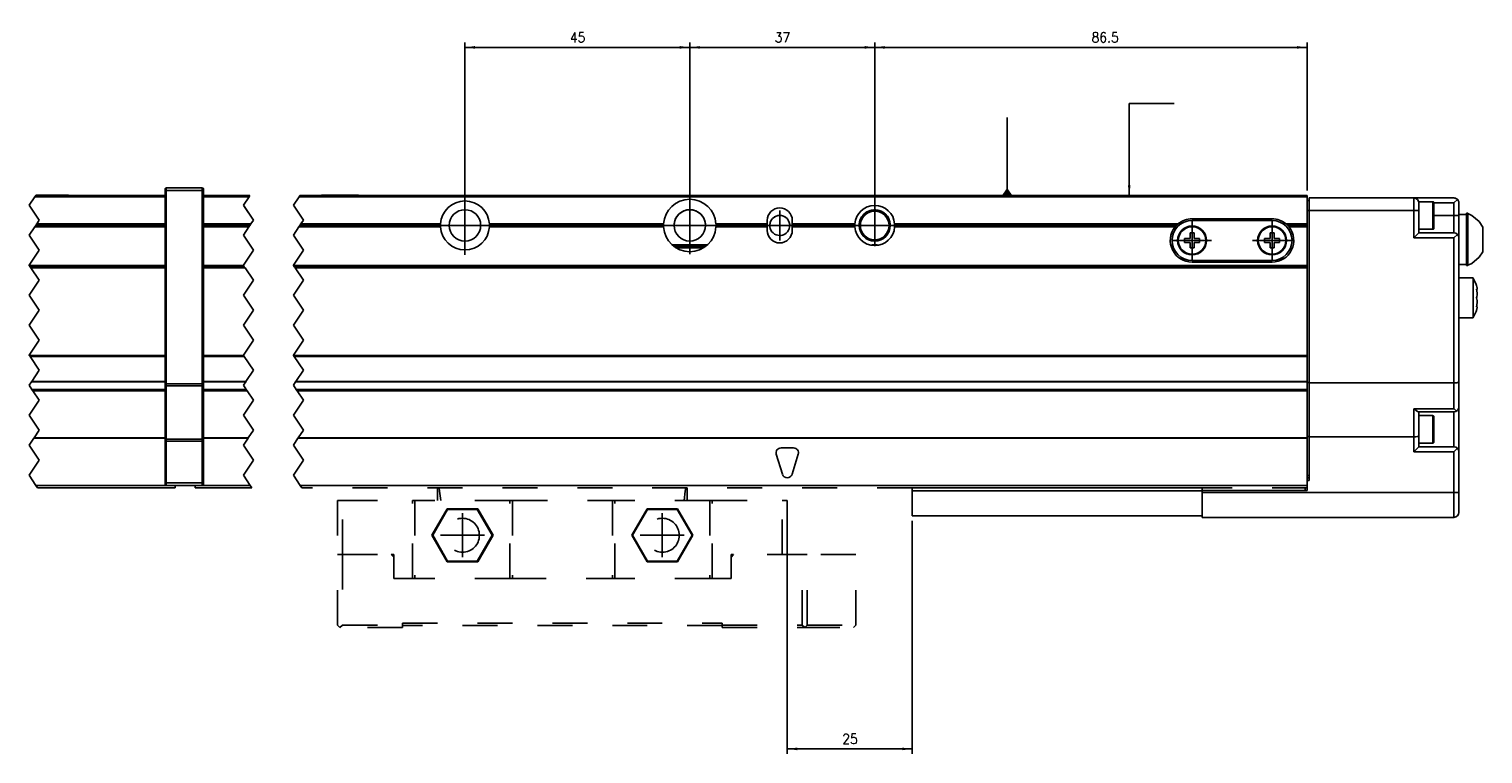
# Model space of a CAD drawing. Header units: inches. Extents: x -381 to 17045, y -418 to 176.
# Tile 11 of 37: x 124 to 415, y -197 to -52. Entities that reach past the tile are written whole.
import ezdxf

# ---------------------------------------------------------------- set-up
doc = ezdxf.new("R2010")
doc.units = ezdxf.units.IN
doc.linetypes.add('DASHED', pattern=[15, 7, -8])
doc.linetypes.add('DOT_CENTER', pattern=[14, 12, -1, 0, -1])
doc.layers.add('1', color=7, linetype='Continuous')
doc.styles.add('CONVERTER_12', font='txt.shx', dxfattribs={"width": 0.9})
doc.dimstyles.new('ME10_DIM_24', dxfattribs={"dimtxt": 2, "dimasz": 2, "dimexe": 1, "dimexo": 1, "dimgap": 1, "dimtad": 1, "dimdsep": 46, "dimtxsty": 'CONVERTER_12', "dimsah": 1, "dimcen": 0.09, "dimclrd": 2, "dimclre": 2, "dimclrt": 2, "dimadec": 0, "dimazin": 0, "dimtfac": 1, "dimtdec": 4, "dimtix": 1, "dimtmove": 0, "dimatfit": 3, "dimfxl": 1, "dimtolj": 1, "dimtzin": 0, "dimarcsym": 0})
doc.dimstyles.new('ME10_DIM_25', dxfattribs={"dimtxt": 2, "dimasz": 2, "dimexe": 1, "dimexo": 1, "dimgap": 1, "dimtad": 1, "dimdsep": 46, "dimtxsty": 'CONVERTER_12', "dimsah": 1, "dimcen": 0.09, "dimclrd": 2, "dimclre": 2, "dimclrt": 2, "dimadec": 0, "dimazin": 0, "dimtfac": 1, "dimtdec": 4, "dimtix": 1, "dimtmove": 0, "dimatfit": 3, "dimfxl": 1, "dimtolj": 1, "dimtzin": 0, "dimarcsym": 0})
doc.dimstyles.new('ME10_DIM_26', dxfattribs={"dimtxt": 2, "dimasz": 2, "dimexe": 1, "dimexo": 1, "dimgap": 1, "dimtad": 1, "dimdsep": 46, "dimtxsty": 'CONVERTER_12', "dimsah": 1, "dimcen": 0.09, "dimclrd": 2, "dimclre": 2, "dimclrt": 2, "dimadec": 0, "dimazin": 0, "dimtfac": 1, "dimtdec": 4, "dimtix": 1, "dimtmove": 0, "dimatfit": 3, "dimfxl": 1, "dimtolj": 1, "dimtzin": 0, "dimarcsym": 0})
doc.dimstyles.new('ME10_DIM_44', dxfattribs={"dimtxt": 2, "dimasz": 2, "dimexe": 1, "dimexo": 1, "dimgap": 1, "dimtad": 1, "dimdsep": 46, "dimtxsty": 'CONVERTER_12', "dimsah": 1, "dimcen": 0.09, "dimclrd": 2, "dimclre": 2, "dimclrt": 2, "dimadec": 0, "dimazin": 0, "dimtfac": 1, "dimtdec": 4, "dimtix": 1, "dimtmove": 0, "dimatfit": 3, "dimfxl": 1, "dimtolj": 1, "dimtzin": 0, "dimarcsym": 0})
doc.dimstyles.get("Standard").update_dxf_attribs({"dimtxt": 0.18, "dimasz": 0.18, "dimexe": 0.18, "dimexo": 0.0625, "dimgap": 0.09, "dimtad": 0, "dimtih": 1, "dimtoh": 1, "dimdec": 4, "dimzin": 0, "dimdsep": 46, "dimtxsty": 'Standard', "dimcen": 0.09, "dimadec": 0, "dimazin": 0, "dimtfac": 1, "dimtdec": 4, "dimtofl": 0, "dimtmove": 0, "dimatfit": 3, "dimfxl": 1, "dimtolj": 1, "dimtzin": 0, "dimarcsym": 0})

# ---------------------------------------------------------------- blocks, each defined once
blk = doc.blocks.new('CABEZA_2__8', base_point=(185.96, -171.97))
at = {"color": 2, "linetype": 'DASHED'}
for p, q in [((205.96, -144.67), (205.96, -144.03)), ((205.96, -146.53), (205.96, -144.67)), ((205.99, -144.03), (205.97, -144.03)), ((206.14, -144.04), (205.99, -144.03)), ((206.16, -144.03), (206.14, -144.04)), ((206.21, -144.03), (206.16, -144.03)), ((206.37, -144.67), (206.29, -144.03)), ((206.61, -146.53), (206.37, -144.67)), ((255.32, -146.53), (255.56, -144.67)), ((255.56, -144.67), (255.64, -144.03)), ((255.77, -144.03), (255.72, -144.03)), ((255.79, -144.04), (255.77, -144.03)), ((255.94, -144.03), (255.79, -144.04)), ((255.95, -144.03), (255.94, -144.03)), ((255.96, -144.67), (255.96, -144.03)), ((255.96, -146.53), (255.96, -144.67)), ((185.96, -146.53), (185.96, -157.37)), ((186.96, -146.53), (185.96, -146.53)), ((186.96, -157.37), (186.96, -146.53)), ((186.96, -146.53), (200.96, -146.53)), ((200.96, -162.17), (200.96, -146.53)), ((201.46, -146.53), (200.96, -146.53)), ((201.46, -146.53), (201.46, -162.17)), ((220.46, -146.53), (201.46, -146.53)), ((207.9, -148.22), (204.84, -153.52)), ((207.99, -148.37), (207.9, -148.22)), ((214.03, -148.22), (207.9, -148.22)), ((213.94, -148.37), (214.03, -148.22)), ((217.09, -153.52), (214.03, -148.22)), ((220.46, -162.17), (220.46, -146.53)), ((220.96, -146.53), (220.46, -146.53)), ((220.96, -146.53), (220.96, -162.17)), ((220.96, -146.53), (240.96, -146.53)), ((240.96, -146.53), (240.96, -162.17)), ((240.96, -146.53), (241.46, -146.53)), ((241.46, -162.17), (241.46, -146.53)), ((260.46, -146.53), (241.46, -146.53)), ((247.9, -148.22), (244.84, -153.52)), ((247.99, -148.37), (247.9, -148.22)), ((254.03, -148.22), (247.9, -148.22)), ((253.94, -148.37), (254.03, -148.22)), ((257.09, -153.52), (254.03, -148.22)), ((260.46, -146.53), (260.46, -162.17)), ((260.96, -146.53), (260.46, -146.53)), ((260.96, -162.17), (260.96, -146.53)), ((260.96, -146.53), (274.96, -146.53)), ((274.96, -157.37), (274.96, -146.53)), ((274.96, -146.53), (275.96, -146.53)), ((275.96, -146.53), (275.96, -157.37)), ((207.99, -148.37), (205.02, -153.52)), ((213.94, -148.37), (207.99, -148.37)), ((216.91, -153.52), (213.94, -148.37)), ((247.99, -148.37), (245.02, -153.52)), ((253.94, -148.37), (247.99, -148.37)), ((256.91, -153.52), (253.94, -148.37)), ((205.02, -153.52), (204.84, -153.52)), ((207.9, -158.83), (204.84, -153.52)), ((207.99, -158.67), (205.02, -153.52)), ((216.91, -153.52), (213.94, -158.67)), ((217.09, -153.52), (214.03, -158.83)), ((216.91, -153.52), (217.09, -153.52)), ((245.02, -153.52), (244.84, -153.52)), ((244.84, -153.52), (247.9, -158.83)), ((245.02, -153.52), (247.99, -158.67)), ((253.94, -158.67), (256.91, -153.52)), ((254.03, -158.83), (257.09, -153.52)), ((256.91, -153.52), (257.09, -153.52)), ((185.96, -171.47), (185.96, -157.37)), ((185.96, -157.37), (186.96, -157.37)), ((186.96, -157.37), (186.96, -171.47)), ((186.96, -157.37), (196.71, -157.37)), ((197.21, -157.87), (196.71, -157.37)), ((197.21, -157.37), (196.71, -157.37)), ((197.21, -162.17), (197.21, -157.37)), ((197.21, -157.87), (197.21, -162.17)), ((207.9, -158.83), (207.99, -158.67)), ((214.03, -158.83), (207.9, -158.83)), ((213.94, -158.67), (207.99, -158.67)), ((214.03, -158.83), (213.94, -158.67)), ((247.99, -158.67), (247.9, -158.83)), ((247.9, -158.83), (254.03, -158.83)), ((247.99, -158.67), (253.94, -158.67)), ((253.94, -158.67), (254.03, -158.83)), ((265.21, -157.37), (264.71, -157.87)), ((264.71, -157.37), (264.71, -157.87)), ((265.21, -157.37), (264.71, -157.37)), ((264.71, -157.87), (264.71, -162.17)), ((278.96, -157.37), (265.21, -157.37)), ((278.96, -171.47), (278.96, -157.37)), ((278.96, -157.37), (279.96, -157.37)), ((279.96, -171.47), (279.96, -157.37)), ((289.71, -157.37), (279.96, -157.37)), ((289.71, -171.47), (289.71, -157.37)), ((197.21, -162.17), (201.21, -162.17)), ((201.46, -162.17), (201.21, -162.17)), ((220.46, -162.17), (201.46, -162.17)), ((220.71, -162.17), (220.46, -162.17)), ((220.71, -162.17), (241.21, -162.17)), ((241.46, -162.17), (241.21, -162.17)), ((260.46, -162.17), (241.46, -162.17)), ((260.71, -162.17), (260.46, -162.17)), ((260.71, -162.17), (264.71, -162.17)), ((185.96, -171.47), (186.46, -171.97)), ((186.46, -171.97), (186.96, -171.47)), ((186.96, -171.47), (198.96, -171.47)), ((198.96, -171.47), (198.96, -171.07)), ((198.96, -171.07), (262.96, -171.07)), ((198.96, -171.97), (198.96, -171.47)), ((262.96, -171.57), (198.96, -171.57)), ((262.96, -171.07), (262.96, -171.47)), ((262.96, -171.47), (278.96, -171.47)), ((262.96, -171.47), (262.96, -171.97)), ((278.96, -171.47), (279.46, -171.97)), ((279.96, -171.47), (279.46, -171.97)), ((279.96, -171.47), (289.71, -171.47)), ((289.71, -171.47), (289.21, -171.97)), ((198.96, -171.97), (186.46, -171.97)), ((262.96, -171.97), (279.46, -171.97)), ((279.46, -171.97), (289.21, -171.97))]:
    blk.add_line(p, q, dxfattribs=at)
for centre in [(210.96, -153.52), (250.96, -153.52)]:
    blk.add_circle(centre, 3.4, dxfattribs=at)
at = {"layer": '1', "color": 2, "linetype": 'DOT_CENTER'}
for p, q in [((210.96, -149.12), (210.96, -157.92)), ((250.96, -149.12), (250.96, -157.92)), ((215.36, -153.52), (206.56, -153.52)), ((255.36, -153.52), (246.56, -153.52))]:
    blk.add_line(p, q, dxfattribs=at)
blk = doc.blocks.new('Modulos_intermedio__FL-14__9__10', base_point=(124.25, -144.03))
at = {"color": 7, "linetype": 'Continuous'}
for p, q in [((151.46, -84.28), (151.47, -84.21)), ((151.46, -84.28), (151.46, -84.53)), ((151.47, -84.21), (151.48, -84.18)), ((151.48, -84.18), (151.5, -84.14)), ((151.5, -84.14), (151.54, -84.1)), ((151.54, -84.1), (151.58, -84.07)), ((151.58, -84.07), (151.62, -84.04)), ((151.62, -84.04), (151.64, -84.04)), ((151.64, -84.04), (151.71, -84.03)), ((151.71, -84.03), (158.91, -84.03)), ((151.71, -84.03), (151.71, -84.53)), ((158.91, -84.03), (158.91, -84.53)), ((158.98, -84.04), (158.91, -84.03)), ((159.01, -84.04), (158.98, -84.04)), ((159.05, -84.07), (159.01, -84.04)), ((159.09, -84.1), (159.05, -84.07)), ((159.12, -84.14), (159.09, -84.1)), ((159.15, -84.18), (159.12, -84.14)), ((159.15, -84.21), (159.15, -84.18)), ((159.16, -84.28), (159.15, -84.21)), ((159.16, -84.28), (159.16, -84.53)), ((125.4, -85.78), (151.46, -85.78)), ((125.57, -85.53), (151.46, -85.53)), ((125.6, -85.48), (128.46, -85.48)), ((128.46, -85.48), (132.16, -85.48)), ((132.21, -85.53), (132.16, -85.48)), ((151.46, -84.53), (151.71, -84.53)), ((151.46, -84.53), (151.46, -123.21)), ((158.91, -84.53), (151.71, -84.53)), ((151.71, -84.53), (151.71, -123.21)), ((159.16, -84.53), (158.91, -84.53)), ((158.91, -84.53), (158.91, -123.21)), ((159.16, -84.53), (159.16, -123.21)), ((151.46, -91.83), (125.37, -91.83)), ((151.46, -91.53), (125.57, -91.53)), ((151.46, -91.23), (125.77, -91.23)), ((124.27, -99.53), (151.46, -99.53)), ((124.44, -99.78), (151.46, -99.78)), ((151.46, -100.03), (124.6, -100.03)), ((124.27, -117.53), (151.46, -117.53)), ((124.44, -117.78), (151.46, -117.78)), ((124.71, -122.82), (151.46, -122.82)), ((124.77, -122.73), (151.46, -122.73)), ((124.83, -124.37), (151.46, -124.37)), ((124.94, -124.53), (151.46, -124.53)), ((125.02, -124.65), (151.46, -124.65)), ((151.46, -123.21), (151.71, -123.21)), ((151.46, -123.21), (151.46, -123.52)), ((151.46, -123.52), (151.47, -123.54)), ((151.46, -123.52), (151.46, -134.19)), ((151.47, -123.54), (151.5, -123.57)), ((151.5, -123.57), (151.54, -123.59)), ((151.54, -123.59), (151.58, -123.6)), ((151.58, -123.6), (151.62, -123.61)), ((151.62, -123.61), (151.64, -123.61)), ((151.64, -123.61), (151.71, -123.62)), ((151.71, -123.21), (151.71, -123.62)), ((151.71, -123.21), (158.91, -123.21)), ((151.71, -123.62), (151.71, -134.3)), ((151.71, -123.62), (158.91, -123.62)), ((158.91, -123.21), (158.91, -123.62)), ((159.16, -123.21), (158.91, -123.21)), ((158.98, -123.61), (158.91, -123.62)), ((158.91, -123.62), (158.91, -134.3)), ((159.01, -123.61), (158.98, -123.61)), ((159.05, -123.6), (159.01, -123.61)), ((159.09, -123.59), (159.05, -123.6)), ((159.12, -123.57), (159.09, -123.59)), ((159.15, -123.54), (159.12, -123.57)), ((159.16, -123.52), (159.15, -123.54)), ((159.16, -123.21), (159.16, -123.52)), ((159.16, -123.52), (159.16, -134.19)), ((151.46, -134.11), (125.18, -134.11)), ((151.46, -134.02), (125.24, -134.02)), ((151.46, -134.19), (151.47, -134.22)), ((151.46, -134.19), (151.46, -134.71)), ((151.46, -134.71), (151.46, -143.03)), ((151.46, -134.71), (151.71, -134.71)), ((151.47, -134.22), (151.5, -134.25)), ((151.5, -134.25), (151.54, -134.27)), ((151.54, -134.27), (151.58, -134.28)), ((151.58, -134.28), (151.62, -134.29)), ((151.62, -134.29), (151.64, -134.29)), ((151.64, -134.29), (151.71, -134.3)), ((151.71, -134.3), (151.71, -134.71)), ((158.91, -134.3), (151.71, -134.3)), ((151.71, -134.71), (151.71, -143.03)), ((158.91, -134.71), (151.71, -134.71)), ((158.98, -134.29), (158.91, -134.3)), ((158.91, -134.3), (158.91, -134.71)), ((158.91, -134.71), (158.91, -143.03)), ((159.16, -134.71), (158.91, -134.71)), ((159.01, -134.29), (158.98, -134.29)), ((159.05, -134.28), (159.01, -134.29)), ((159.09, -134.27), (159.05, -134.28)), ((159.12, -134.25), (159.09, -134.27)), ((159.15, -134.22), (159.12, -134.25)), ((159.16, -134.19), (159.15, -134.22)), ((159.16, -134.19), (159.16, -134.71)), ((159.16, -134.71), (159.16, -143.03)), ((125.6, -143.53), (151.71, -143.53)), ((125.94, -144.03), (153.46, -144.03)), ((151.46, -143.03), (151.71, -143.03)), ((151.46, -143.03), (151.46, -143.28)), ((151.46, -143.28), (151.47, -143.34)), ((151.47, -143.34), (151.48, -143.37)), ((151.48, -143.37), (151.5, -143.41)), ((151.5, -143.41), (151.54, -143.45)), ((151.54, -143.45), (151.58, -143.49)), ((151.58, -143.49), (151.62, -143.51)), ((151.62, -143.51), (151.64, -143.52)), ((151.64, -143.52), (151.71, -143.53)), ((151.71, -143.03), (151.71, -143.53)), ((151.71, -143.03), (158.91, -143.03)), ((151.71, -143.53), (158.91, -143.53)), ((153.46, -143.53), (153.46, -144.03)), ((159.16, -143.03), (158.91, -143.03)), ((158.91, -143.03), (158.91, -143.53)), ((158.98, -143.52), (158.91, -143.53)), ((159.01, -143.51), (158.98, -143.52)), ((159.05, -143.49), (159.01, -143.51)), ((159.09, -143.45), (159.05, -143.49)), ((159.12, -143.41), (159.09, -143.45)), ((159.15, -143.37), (159.12, -143.41)), ((159.16, -143.28), (159.15, -143.34)), ((159.15, -143.34), (159.15, -143.37)), ((159.16, -143.03), (159.16, -143.28))]:
    blk.add_line(p, q, dxfattribs=at)
at = {"color": 2, "linetype": 'DOT_CENTER'}
for p, q in [((125.4, -85.78), (124.25, -87.5)), ((125.57, -85.53), (125.4, -85.78)), ((125.57, -85.53), (125.6, -85.48)), ((124.25, -87.5), (126.25, -90.5)), ((125.37, -91.83), (124.25, -93.5)), ((125.37, -91.83), (125.57, -91.53)), ((125.57, -91.53), (125.77, -91.23)), ((126.25, -90.5), (125.77, -91.23)), ((124.25, -93.5), (126.25, -96.5)), ((126.25, -96.5), (124.25, -99.5)), ((124.25, -99.5), (124.27, -99.53)), ((124.27, -99.53), (124.44, -99.78)), ((124.6, -100.03), (124.44, -99.78)), ((124.6, -100.03), (126.25, -102.5)), ((126.25, -102.5), (124.25, -105.5)), ((124.25, -105.5), (126.25, -108.5)), ((126.25, -108.5), (124.25, -111.5)), ((124.25, -111.5), (126.25, -114.5)), ((126.25, -114.5), (124.25, -117.5)), ((124.25, -117.5), (124.27, -117.53)), ((124.27, -117.53), (124.44, -117.78)), ((124.44, -117.78), (126.25, -120.5)), ((126.25, -120.5), (124.77, -122.73)), ((124.71, -122.82), (124.25, -123.5)), ((124.25, -123.5), (124.83, -124.37)), ((124.77, -122.73), (124.71, -122.82)), ((124.83, -124.37), (124.94, -124.53)), ((124.96, -124.56), (124.94, -124.53)), ((125.02, -124.65), (124.96, -124.56)), ((125.02, -124.65), (126.25, -126.5)), ((126.25, -126.5), (124.25, -129.5)), ((124.25, -129.5), (126.25, -132.5)), ((126.25, -132.5), (125.24, -134.02)), ((125.18, -134.11), (124.25, -135.5)), ((124.25, -135.5), (126.25, -138.5)), ((125.18, -134.11), (125.24, -134.02)), ((126.25, -138.5), (124.25, -141.5)), ((124.25, -141.5), (125.6, -143.53)), ((125.6, -143.53), (125.94, -144.03))]:
    blk.add_line(p, q, dxfattribs=at)
blk = doc.blocks.new('Modulos_intermedio__FL-14__8__11', base_point=(157.46, -144.03))
at = {"color": 7, "linetype": 'Continuous'}
for p, q in [((159.16, -85.53), (168.45, -85.53)), ((159.16, -85.78), (168.29, -85.78)), ((168.65, -91.23), (159.16, -91.23)), ((168.45, -91.53), (159.16, -91.53)), ((168.25, -91.83), (159.16, -91.83)), ((159.16, -99.53), (167.15, -99.53)), ((159.16, -99.78), (167.32, -99.78)), ((167.49, -100.03), (159.16, -100.03)), ((159.16, -117.53), (167.15, -117.53)), ((159.16, -117.78), (167.32, -117.78)), ((159.16, -122.73), (167.65, -122.73)), ((159.16, -122.82), (167.59, -122.82)), ((159.16, -124.37), (167.72, -124.37)), ((159.16, -124.53), (167.82, -124.53)), ((159.16, -124.65), (167.9, -124.65)), ((168.12, -134.02), (159.16, -134.02)), ((168.06, -134.11), (159.16, -134.11)), ((157.46, -143.53), (157.46, -144.03)), ((157.46, -144.03), (168.82, -144.03)), ((158.91, -143.53), (168.49, -143.53))]:
    blk.add_line(p, q, dxfattribs=at)
at = {"color": 2, "linetype": 'DOT_CENTER'}
for p, q in [((167.14, -87.5), (168.29, -85.78)), ((168.29, -85.78), (168.45, -85.53)), ((169.14, -90.5), (167.14, -87.5)), ((167.2, -87.6), (169.14, -90.5)), ((167.14, -93.5), (168.25, -91.83)), ((168.25, -91.83), (168.45, -91.53)), ((168.45, -91.53), (168.65, -91.23)), ((168.65, -91.23), (169.14, -90.5)), ((169.14, -96.5), (167.14, -93.5)), ((167.14, -99.5), (169.14, -96.5)), ((167.15, -99.53), (167.14, -99.5)), ((167.32, -99.78), (167.15, -99.53)), ((167.32, -99.78), (167.49, -100.03)), ((169.14, -102.5), (167.49, -100.03)), ((167.14, -105.5), (169.14, -102.5)), ((169.14, -108.5), (167.14, -105.5)), ((167.14, -111.5), (169.14, -108.5)), ((169.14, -114.5), (167.14, -111.5)), ((167.14, -117.5), (169.14, -114.5)), ((167.15, -117.53), (167.14, -117.5)), ((167.32, -117.78), (167.15, -117.53)), ((169.14, -120.5), (167.32, -117.78)), ((167.65, -122.73), (169.14, -120.5)), ((167.14, -123.5), (167.59, -122.82)), ((167.72, -124.37), (167.14, -123.5)), ((167.59, -122.82), (167.65, -122.73)), ((167.82, -124.53), (167.72, -124.37)), ((167.81, -124.51), (167.82, -124.53)), ((167.82, -124.53), (167.9, -124.65)), ((169.14, -126.5), (167.9, -124.65)), ((167.14, -129.5), (169.14, -126.5)), ((169.14, -132.5), (167.14, -129.5)), ((168.12, -134.02), (169.14, -132.5)), ((167.14, -135.5), (168.06, -134.11)), ((169.14, -138.5), (167.14, -135.5)), ((168.12, -134.02), (168.06, -134.11)), ((167.14, -141.5), (169.14, -138.5)), ((168.49, -143.53), (167.14, -141.5)), ((168.82, -144.03), (168.49, -143.53))]:
    blk.add_line(p, q, dxfattribs=at)
blk = doc.blocks.new('Modulo_der__20-ET___12', base_point=(177.14, -149.93))
at = {"color": 2, "linetype": 'DOT_CENTER'}
for p, q in [((178.29, -85.78), (177.14, -87.5)), ((178.45, -85.53), (178.29, -85.78)), ((177.14, -87.5), (179.14, -90.5)), ((178.25, -91.83), (177.14, -93.5)), ((178.45, -91.53), (178.25, -91.83)), ((178.65, -91.23), (178.45, -91.53)), ((179.14, -90.5), (178.65, -91.23)), ((177.14, -93.5), (179.14, -96.5)), ((179.14, -96.5), (177.14, -99.5)), ((177.14, -99.5), (177.15, -99.53)), ((177.15, -99.53), (177.32, -99.78)), ((177.49, -100.03), (177.32, -99.78)), ((177.49, -100.03), (179.14, -102.5)), ((179.14, -102.5), (177.14, -105.5)), ((177.14, -105.5), (179.14, -108.5)), ((179.14, -108.5), (177.14, -111.5)), ((177.14, -111.5), (179.14, -114.5)), ((179.14, -114.5), (177.14, -117.5)), ((177.14, -117.5), (177.15, -117.53)), ((177.15, -117.53), (177.32, -117.78)), ((177.32, -117.78), (179.14, -120.5)), ((179.14, -120.5), (177.65, -122.73)), ((177.59, -122.82), (177.14, -123.5)), ((177.14, -123.5), (177.72, -124.37)), ((177.65, -122.73), (177.59, -122.82)), ((177.72, -124.37), (177.82, -124.53)), ((177.9, -124.65), (177.82, -124.53)), ((177.9, -124.65), (179.14, -126.5)), ((179.14, -126.5), (177.14, -129.5)), ((177.14, -129.5), (179.14, -132.5)), ((179.14, -132.5), (178.12, -134.02)), ((178.06, -134.11), (177.14, -135.5)), ((177.14, -135.5), (179.14, -138.5)), ((178.06, -134.11), (178.12, -134.02)), ((179.14, -138.5), (177.14, -141.5)), ((177.14, -141.5), (178.49, -143.53))]:
    blk.add_line(p, q, dxfattribs=at)
at = {"color": 7, "linetype": 'Continuous'}
for p, q in [((178.29, -85.78), (379.96, -85.78)), ((178.45, -85.53), (379.96, -85.53)), ((182.71, -85.53), (182.76, -85.48)), ((182.76, -85.48), (190.16, -85.48)), ((190.21, -85.53), (190.16, -85.48)), ((379.96, -85.53), (379.96, -85.78)), ((379.96, -91.23), (379.96, -85.78)), ((379.96, -86.53), (380.36, -86.53)), ((380.36, -86.03), (401.36, -86.03)), ((380.36, -88.53), (380.36, -86.03)), ((401.36, -86.03), (409.36, -86.03)), ((401.36, -88.53), (401.36, -86.03)), ((402.36, -86.78), (405.16, -86.78)), ((402.36, -86.78), (402.36, -87.03)), ((402.36, -88.53), (402.36, -87.03)), ((405.16, -86.78), (405.23, -86.79)), ((405.16, -86.78), (405.16, -88.48)), ((405.23, -86.79), (405.34, -86.88)), ((405.34, -86.88), (405.36, -87.17)), ((405.35, -87.03), (409.36, -87.03)), ((405.36, -87.17), (405.36, -92.08)), ((409.57, -86.05), (409.36, -86.03)), ((409.36, -87.03), (410.07, -86.32)), ((409.36, -87.03), (409.36, -89.53)), ((409.75, -86.1), (409.57, -86.05)), ((409.77, -86.11), (409.75, -86.1)), ((409.95, -86.22), (409.77, -86.11)), ((410.07, -86.32), (409.95, -86.22)), ((410.07, -86.32), (410.11, -86.36)), ((410.11, -86.36), (410.23, -86.53)), ((410.23, -86.53), (410.29, -86.65)), ((410.29, -86.65), (410.31, -86.72)), ((410.31, -86.72), (410.36, -86.92)), ((410.36, -86.92), (410.36, -87.03)), ((410.36, -87.03), (410.36, -89.53)), ((208.74, -89.95), (208.73, -89.96)), ((214.19, -89.96), (214.19, -89.95)), ((356.96, -90.18), (372.96, -90.18)), ((379.96, -88.53), (380.36, -88.53)), ((380.36, -88.53), (401.36, -88.53)), ((380.36, -123.03), (380.36, -88.53)), ((401.36, -94.03), (401.36, -88.53)), ((402.36, -88.53), (401.36, -88.53)), ((402.36, -93.03), (402.36, -88.53)), ((405.16, -88.48), (405.16, -92.28)), ((405.36, -89.53), (409.36, -89.53)), ((409.36, -89.53), (410.36, -89.53)), ((409.36, -89.53), (409.36, -93.03)), ((411.86, -89.32), (410.36, -89.32)), ((410.36, -89.53), (410.36, -94.03)), ((411.86, -89.07), (412.11, -89.07)), ((411.86, -96.12), (411.86, -89.07)), ((412.11, -89.07), (412.11, -89.15)), ((412.11, -96.12), (412.11, -89.07)), ((412.11, -89.15), (412.95, -89.54)), ((412.95, -89.54), (414.44, -90.77)), ((178.25, -91.83), (206.57, -91.83)), ((206.56, -91.53), (178.45, -91.53)), ((178.65, -91.23), (206.57, -91.23)), ((206.56, -91.53), (206.57, -91.23)), ((206.57, -91.83), (206.56, -91.53)), ((216.35, -91.23), (216.36, -91.53)), ((251.22, -91.23), (216.35, -91.23)), ((216.36, -91.53), (216.35, -91.83)), ((216.35, -91.83), (251.22, -91.83)), ((251.21, -91.53), (216.36, -91.53)), ((251.21, -91.53), (251.22, -91.23)), ((251.22, -91.83), (251.21, -91.53)), ((261.71, -91.23), (261.71, -91.53)), ((271.96, -91.23), (261.71, -91.23)), ((271.96, -91.53), (261.71, -91.53)), ((261.71, -91.53), (261.71, -91.83)), ((261.71, -91.83), (271.96, -91.83)), ((271.96, -91.23), (271.96, -90.53)), ((271.96, -91.53), (271.96, -91.23)), ((271.96, -91.83), (271.96, -91.53)), ((271.96, -92.53), (271.96, -91.83)), ((276.96, -90.53), (276.96, -91.23)), ((276.96, -91.23), (276.96, -91.53)), ((289.47, -91.23), (276.96, -91.23)), ((276.96, -91.53), (276.96, -91.83)), ((289.46, -91.53), (276.96, -91.53)), ((276.96, -91.83), (289.47, -91.83)), ((276.96, -91.83), (276.96, -92.53)), ((289.46, -91.53), (289.47, -91.23)), ((289.47, -91.83), (289.46, -91.53)), ((297.45, -91.23), (297.46, -91.53)), ((297.45, -91.23), (354.13, -91.23)), ((297.45, -91.28), (297.45, -91.77)), ((297.46, -91.53), (297.45, -91.83)), ((297.45, -91.83), (353.55, -91.83)), ((297.46, -91.53), (353.82, -91.53)), ((353.55, -91.83), (353.63, -91.73)), ((353.63, -91.73), (353.82, -91.53)), ((353.82, -91.53), (354.13, -91.23)), ((354.13, -91.23), (354.33, -91.23)), ((354.13, -91.23), (354.18, -91.23)), ((354.26, -91.23), (354.13, -91.23)), ((354.18, -91.23), (354.84, -91.23)), ((356.56, -93.03), (356.56, -94.13)), ((357.36, -93.03), (356.56, -93.03)), ((356.96, -90.53), (372.96, -90.53)), ((357.36, -94.13), (357.36, -93.03)), ((372.56, -93.03), (372.56, -94.13)), ((373.36, -93.03), (372.56, -93.03)), ((373.36, -94.13), (373.36, -93.03)), ((375.8, -91.23), (379.96, -91.23)), ((375.8, -91.23), (376.11, -91.53)), ((376.11, -91.53), (379.96, -91.53)), ((376.11, -91.53), (376.3, -91.73)), ((376.3, -91.73), (376.37, -91.83)), ((376.37, -91.83), (379.96, -91.83)), ((379.96, -91.53), (379.96, -91.23)), ((379.96, -91.83), (379.96, -91.53)), ((379.96, -99.53), (379.96, -91.83)), ((402.36, -93.03), (401.36, -94.03)), ((405.16, -92.28), (402.36, -92.28)), ((409.36, -93.03), (402.36, -93.03)), ((405.16, -92.28), (405.23, -92.27)), ((405.23, -92.27), (405.34, -92.18)), ((405.34, -92.18), (405.36, -92.08)), ((409.36, -93.03), (409.75, -93.1)), ((414.44, -90.77), (415.16, -91.86)), ((415.16, -95.18), (415.16, -91.86)), ((208.73, -93.09), (208.74, -93.11)), ((214.19, -93.1), (214.19, -93.09)), ((252.99, -95.43), (259.94, -95.43)), ((259.94, -95.43), (252.99, -95.43)), ((253.4, -95.73), (259.53, -95.73)), ((294.03, -95.43), (292.9, -95.43)), ((294.01, -95.43), (292.92, -95.43)), ((356.56, -94.13), (355.46, -94.13)), ((355.46, -94.13), (355.46, -94.93)), ((355.46, -94.93), (356.56, -94.93)), ((356.56, -94.93), (356.56, -96.03)), ((358.46, -94.13), (357.36, -94.13)), ((357.36, -96.03), (357.36, -94.93)), ((357.36, -94.93), (358.46, -94.93)), ((358.46, -94.93), (358.46, -94.13)), ((371.46, -94.13), (371.46, -94.93)), ((372.56, -94.13), (371.46, -94.13)), ((371.46, -94.93), (372.56, -94.93)), ((372.56, -94.93), (372.56, -96.03)), ((374.46, -94.13), (373.36, -94.13)), ((373.36, -94.93), (374.46, -94.93)), ((373.36, -96.03), (373.36, -94.93)), ((374.46, -94.93), (374.46, -94.13)), ((409.36, -94.03), (401.36, -94.03)), ((410.07, -93.32), (409.36, -94.03)), ((409.36, -123.03), (409.36, -94.03)), ((409.75, -93.1), (410.07, -93.32)), ((410.07, -93.32), (410.11, -93.36)), ((410.11, -93.36), (410.23, -93.53)), ((410.23, -93.53), (410.29, -93.65)), ((410.29, -93.65), (410.31, -93.72)), ((410.31, -93.72), (410.36, -93.92)), ((410.36, -93.92), (410.36, -94.03)), ((410.36, -122.84), (410.36, -94.03)), ((415.16, -96.79), (415.16, -95.18)), ((253.88, -96), (259.05, -96)), ((356.56, -96.03), (357.36, -96.03)), ((372.96, -98.53), (356.96, -98.53)), ((372.96, -98.88), (356.96, -98.88)), ((372.56, -96.03), (373.36, -96.03)), ((411.86, -99.57), (411.86, -96.12)), ((412.11, -99.49), (412.11, -96.12)), ((414.44, -97.87), (412.95, -99.11)), ((415.16, -96.79), (414.44, -97.87)), ((177.15, -99.53), (379.96, -99.53)), ((177.32, -99.78), (379.96, -99.78)), ((379.96, -100.03), (177.49, -100.03)), ((379.96, -99.53), (379.96, -99.78)), ((379.96, -99.78), (379.96, -100.03)), ((379.96, -100.03), (379.96, -117.53)), ((411.86, -99.32), (410.36, -99.32)), ((411.86, -99.57), (412.11, -99.57)), ((412.95, -99.11), (412.11, -99.49)), ((412.11, -99.57), (412.11, -99.49)), ((413.19, -102.03), (410.36, -102.03)), ((413.19, -102.09), (413.19, -102.03)), ((413.19, -102.03), (413.19, -102.09)), ((413.78, -103.33), (413.19, -102.09)), ((413.19, -102.09), (413.19, -104.66)), ((413.19, -104.66), (413.19, -110.03)), ((413.86, -103.53), (413.78, -103.33)), ((413.96, -103.84), (413.86, -103.53)), ((413.86, -104.26), (413.96, -104.33)), ((413.95, -104.59), (413.86, -104.26)), ((413.88, -104.33), (413.97, -104.33)), ((413.88, -104.33), (413.95, -104.59)), ((413.95, -104.59), (413.96, -104.64)), ((413.96, -104.64), (413.95, -104.59)), ((413.97, -103.89), (413.96, -103.84)), ((413.96, -104.33), (413.97, -104.33)), ((413.96, -104.64), (413.97, -104.7)), ((413.97, -104.7), (413.96, -104.64)), ((413.99, -103.96), (413.97, -103.89)), ((413.97, -104.33), (414.02, -104.21)), ((413.97, -104.7), (414.01, -105.03)), ((414.01, -105.03), (413.97, -104.7)), ((414.01, -104.09), (413.99, -103.96)), ((414.02, -104.21), (414.01, -104.09)), ((413.96, -105.81), (413.86, -106.03)), ((413.86, -106.03), (413.96, -105.81)), ((413.86, -106.03), (413.96, -106.25)), ((413.96, -106.25), (413.86, -106.03)), ((413.86, -107.8), (413.95, -107.47)), ((413.95, -107.47), (413.88, -107.73)), ((413.96, -107.42), (413.95, -107.47)), ((413.95, -107.47), (413.96, -107.42)), ((413.97, -105.76), (413.96, -105.81)), ((413.96, -105.81), (413.97, -105.76)), ((413.96, -106.25), (413.97, -106.29)), ((413.97, -106.29), (413.96, -106.25)), ((413.97, -107.35), (413.96, -107.42)), ((413.96, -107.42), (413.97, -107.35)), ((414.01, -105.51), (413.97, -105.76)), ((413.97, -105.76), (414.01, -105.51)), ((413.97, -106.29), (414.01, -106.55)), ((414.01, -106.55), (413.97, -106.29)), ((414.01, -107.03), (413.97, -107.35)), ((413.97, -107.35), (414.01, -107.03)), ((414.01, -105.03), (414.02, -105.28)), ((414.02, -105.28), (414.01, -105.03)), ((414.02, -105.36), (414.01, -105.51)), ((414.01, -105.51), (414.02, -105.36)), ((414.01, -106.55), (414.02, -106.7)), ((414.02, -106.7), (414.01, -106.55)), ((414.02, -106.78), (414.01, -107.03)), ((414.01, -107.03), (414.02, -106.78)), ((414.02, -105.28), (414.02, -105.36)), ((414.02, -105.36), (414.02, -105.28)), ((414.02, -106.7), (414.02, -106.78)), ((414.02, -106.78), (414.02, -106.7)), ((413.19, -110.03), (410.36, -110.03)), ((413.78, -108.72), (413.19, -109.97)), ((413.86, -108.53), (413.78, -108.72)), ((413.96, -107.73), (413.86, -107.8)), ((413.86, -108.53), (413.96, -108.22)), ((413.88, -107.73), (413.97, -107.73)), ((413.97, -107.73), (413.96, -107.73)), ((413.96, -108.22), (413.97, -108.17)), ((414.02, -107.84), (413.97, -107.73)), ((413.97, -108.17), (413.99, -108.09)), ((413.99, -108.09), (414.01, -107.96)), ((414.01, -107.96), (414.02, -107.84)), ((177.15, -117.53), (379.96, -117.53)), ((177.32, -117.78), (379.96, -117.78)), ((379.96, -117.53), (379.96, -117.78)), ((379.96, -117.78), (379.96, -122.73)), ((177.59, -122.82), (379.96, -122.82)), ((177.65, -122.73), (379.96, -122.73)), ((177.72, -124.37), (379.96, -124.37)), ((379.96, -124.54), (177.82, -124.53)), ((177.9, -124.65), (379.96, -124.65)), ((379.96, -122.73), (379.96, -122.82)), ((379.96, -122.82), (379.96, -124.37)), ((379.96, -122.93), (380.36, -122.93)), ((379.96, -124.37), (379.96, -124.54)), ((379.96, -124.65), (379.96, -124.54)), ((379.96, -124.65), (379.96, -134.02)), ((380.36, -123.03), (409.36, -123.03)), ((380.36, -123.03), (380.36, -133.83)), ((409.57, -123.02), (409.36, -123.03)), ((409.36, -128.19), (409.36, -123.03)), ((409.75, -123.01), (409.57, -123.02)), ((409.77, -123.01), (409.75, -123.01)), ((409.95, -122.99), (409.77, -123.01)), ((410.07, -122.97), (409.95, -122.99)), ((410.11, -122.97), (410.07, -122.97)), ((410.23, -122.93), (410.11, -122.97)), ((410.29, -122.91), (410.23, -122.93)), ((410.31, -122.9), (410.29, -122.91)), ((410.36, -122.86), (410.31, -122.9)), ((410.36, -127.83), (410.36, -122.84)), ((410.36, -122.84), (410.36, -122.86)), ((410.29, -128.21), (410.36, -127.83)), ((410.35, -128), (410.36, -127.84)), ((410.36, -127.84), (410.36, -136.83)), ((401.36, -133.83), (401.36, -128.19)), ((401.36, -128.19), (401.39, -128.21)), ((409.36, -128.19), (401.36, -128.19)), ((401.39, -128.21), (401.75, -128.52)), ((401.75, -128.52), (401.77, -128.53)), ((401.77, -128.53), (402.07, -128.74)), ((402.07, -128.74), (402.09, -128.75)), ((402.09, -128.75), (402.3, -128.83)), ((409.36, -128.83), (402.3, -128.83)), ((402.36, -133.64), (402.36, -128.83)), ((405.16, -129.58), (402.36, -129.58)), ((405.23, -129.59), (405.16, -129.58)), ((405.16, -129.58), (405.16, -135.08)), ((405.34, -129.68), (405.23, -129.59)), ((405.36, -129.97), (405.34, -129.68)), ((405.36, -129.97), (405.36, -134.88)), ((409.36, -128.19), (409.39, -128.21)), ((409.75, -128.75), (409.36, -128.83)), ((409.36, -128.83), (409.36, -135.83)), ((409.39, -128.21), (409.75, -128.52)), ((409.75, -128.52), (409.77, -128.53)), ((409.93, -128.65), (409.75, -128.75)), ((409.77, -128.53), (409.93, -128.65)), ((409.93, -128.65), (410.07, -128.53)), ((410.07, -128.53), (410.29, -128.21)), ((380.36, -133.73), (379.96, -133.73)), ((401.75, -133.81), (401.36, -133.83)), ((402.07, -133.77), (401.75, -133.81)), ((402.29, -133.71), (402.07, -133.77)), ((402.36, -133.64), (402.29, -133.71)), ((402.36, -135.83), (402.36, -133.64)), ((379.96, -134.11), (178.06, -134.11)), ((379.96, -134.02), (178.12, -134.02)), ((274.71, -136.03), (277.21, -136.03)), ((379.96, -134.02), (379.96, -134.11)), ((379.96, -134.11), (379.96, -142.53)), ((380.36, -133.83), (380.36, -142.53)), ((401.36, -133.83), (380.36, -133.83)), ((401.36, -136.83), (401.36, -133.83)), ((402.36, -135.83), (401.36, -136.83)), ((405.16, -135.08), (402.36, -135.08)), ((402.36, -135.83), (409.36, -135.83)), ((405.16, -135.08), (405.23, -135.07)), ((405.23, -135.07), (405.34, -134.98)), ((405.34, -134.98), (405.36, -134.88)), ((409.75, -135.9), (409.36, -135.83)), ((409.36, -136.83), (410.07, -136.12)), ((410.07, -136.12), (409.75, -135.9)), ((410.29, -136.45), (410.07, -136.12)), ((410.36, -136.83), (410.29, -136.45)), ((275.01, -141.32), (273.76, -137.32)), ((278.17, -137.32), (276.92, -141.32)), ((401.36, -136.83), (409.36, -136.83)), ((409.36, -136.83), (409.36, -144.93)), ((410.36, -136.83), (410.36, -144.93)), ((380.36, -141.53), (379.96, -141.53)), ((380.36, -142.03), (379.96, -142.03)), ((380.36, -142.53), (379.96, -142.53)), ((379.96, -142.53), (379.96, -144.53)), ((178.49, -143.53), (379.96, -143.53)), ((300.96, -144.63), (300.96, -144.03)), ((300.96, -144.03), (358.96, -144.03)), ((300.96, -144.63), (300.96, -149.63)), ((358.96, -144.63), (300.96, -144.63)), ((358.96, -144.03), (358.96, -144.53)), ((358.96, -144.53), (379.96, -144.53)), ((358.96, -144.93), (358.96, -144.53)), ((358.96, -144.93), (358.96, -149.93)), ((409.36, -144.93), (358.96, -144.93)), ((379.56, -144.03), (379.56, -144.53)), ((409.36, -144.93), (409.36, -149.93)), ((409.36, -144.93), (410.36, -144.93)), ((410.36, -144.93), (410.36, -148.93)), ((300.96, -149.63), (358.96, -149.63)), ((409.36, -149.93), (358.96, -149.93))]:
    blk.add_line(p, q, dxfattribs=at)
at = {"color": 2, "linetype": 'DASHED'}
for p, q in [((178.49, -143.53), (178.82, -144.03)), ((300.96, -144.03), (178.82, -144.03)), ((379.96, -144.03), (358.96, -144.03))]:
    blk.add_line(p, q, dxfattribs=at)
at = {"color": 7, "linetype": 'Continuous'}
for centre, radius in [((211.46, -91.53), 3.15), ((256.46, -91.53), 3.15), ((293.46, -91.53), 2.87), ((356.96, -94.53), 2.9), ((356.96, -94.53), 2.75), ((372.96, -94.53), 2.9), ((372.96, -94.53), 2.75)]:
    blk.add_circle(centre, radius, dxfattribs=at)
for centre, radius, start, end in [((211.46, -91.53), 4.9, 3.5101, 176.4899), ((256.46, -91.53), 5.25, 3.2758, 176.7242), ((401.36, -87.03), 1, 0, 90), ((256.46, -91.53), 3.15, 5.928, 174.072), ((274.46, -90.53), 2.5, 0, 180), ((274.46, -91.53), 2, 299.9805, 270), ((274.46, -91.53), 2, 5.957, 174.043), ((293.46, -91.53), 4, 4.358, 175.642), ((293.46, -91.53), 3.12, 90, 270), ((293.46, -91.53), 3.13, 66.0252, 173.9751), ((293.46, -91.53), 2.88, 6, 174), ((293.46, -91.53), 3.12, 270, 90), ((293.46, -91.53), 3.13, 6.0099, 65.9926), ((356.96, -94.53), 4.35, 90, 130.6088), ((372.96, -94.53), 4.35, 49.3912, 90), ((211.46, -91.53), 4.9, 183.5101, 356.4899), ((256.46, -91.53), 5.25, 183.2758, 356.7242), ((274.46, -92.53), 2.5, 180, 0), ((293.46, -91.53), 4, 184.2445, 355.7555), ((356.96, -94.53), 4.35, 141.5932, 270), ((356.96, -94.53), 4, 90, 270), ((372.96, -94.53), 4, 270, 90), ((372.96, -94.53), 4.35, 270, 38.4068), ((274.46, -91.53), 2, 270, 299.9805), ((274.71, -137.03), 1, 90, 197.354), ((277.21, -137.03), 1, 342.646, 90), ((275.96, -141.03), 1, 197.354, 342.646), ((409.36, -148.93), 1, 270, 0)]:
    blk.add_arc(centre, radius, start, end, dxfattribs=at)
at = {"layer": '1', "color": 2, "linetype": 'DOT_CENTER'}
for p, q in [((211.46, -85.63), (211.46, -97.43)), ((256.46, -85.28), (256.46, -97.78)), ((211.46, -87.38), (211.46, -95.68)), ((256.46, -87.38), (256.46, -95.68)), ((274.46, -88.53), (274.46, -94.53)), ((293.46, -87.41), (293.46, -95.66)), ((217.36, -91.53), (205.56, -91.53)), ((215.61, -91.53), (207.31, -91.53)), ((262.71, -91.53), (250.21, -91.53)), ((260.61, -91.53), (252.31, -91.53)), ((277.46, -91.53), (271.46, -91.53)), ((297.59, -91.53), (289.34, -91.53)), ((356.96, -90.63), (356.96, -98.43)), ((372.96, -90.63), (372.96, -98.43)), ((360.86, -94.53), (353.06, -94.53)), ((376.86, -94.53), (369.06, -94.53))]:
    blk.add_line(p, q, dxfattribs=at)
blk = doc.blocks.new('L-160__15', base_point=(-257.09, -171.97))
for name, p in [('Modulos_intermedio__FL-14__9__10', (124.25, -144.03)), ('Modulos_intermedio__FL-14__8__11', (157.46, -144.03)), ('Modulo_der__20-ET___12', (177.14, -149.93)), ('CABEZA_2__8', (185.96, -171.97))]:
    blk.add_blockref(name, p)
blk = doc.blocks.new('*D105')
at = {"layer": '1', "color": 2, "linetype": 'Continuous'}
for p, q in [((275.96, -147.53), (275.96, -197.27)), ((300.96, -150.63), (300.96, -197.27)), ((300.96, -196.27), (275.96, -196.27))]:
    blk.add_line(p, q, dxfattribs=at)
at = {"layer": '1', "color": 2}
for points in [[(277.96, -196), (277.96, -196.53), (275.96, -196.27)], [(298.96, -196.53), (298.96, -196), (300.96, -196.27)]]:
    blk.add_solid(points, dxfattribs=at)
at = {"layer": '1', "color": 2, "insert": (286.96, -195.27), "char_height": 2, "attachment_point": 7, "rotation": 0.0001, "line_spacing_factor": 0.60024, "style": 'CONVERTER_12'}
blk.add_mtext('25', dxfattribs=at)
blk = doc.blocks.new('*D106')
at = {"layer": '1', "color": 2, "linetype": 'Continuous'}
for p, q in [((293.46, -90.53), (293.46, -54.9)), ((379.96, -84.53), (379.96, -54.9)), ((379.96, -55.9), (293.46, -55.9))]:
    blk.add_line(p, q, dxfattribs=at)
at = {"layer": '1', "color": 2}
for points in [[(295.46, -55.64), (295.46, -56.17), (293.46, -55.9)], [(377.96, -56.17), (377.96, -55.64), (379.96, -55.9)]]:
    blk.add_solid(points, dxfattribs=at)
at = {"layer": '1', "color": 2, "insert": (336.87, -54.9), "char_height": 2, "attachment_point": 7, "rotation": 0.0001, "line_spacing_factor": 0.60024, "style": 'CONVERTER_12'}
blk.add_mtext('86.5', dxfattribs=at)
blk = doc.blocks.new('*D107')
at = {"layer": '1', "color": 2, "linetype": 'Continuous'}
for p, q in [((256.46, -90.53), (256.46, -54.91)), ((293.46, -90.53), (293.46, -54.91)), ((293.46, -55.91), (256.46, -55.91))]:
    blk.add_line(p, q, dxfattribs=at)
at = {"layer": '1', "color": 2}
for points in [[(258.46, -55.64), (258.46, -56.17), (256.46, -55.91)], [(291.46, -56.17), (291.46, -55.64), (293.46, -55.91)]]:
    blk.add_solid(points, dxfattribs=at)
at = {"layer": '1', "color": 2, "insert": (273.46, -54.91), "char_height": 2, "attachment_point": 7, "rotation": 0.0001, "line_spacing_factor": 0.60024, "style": 'CONVERTER_12'}
blk.add_mtext('37', dxfattribs=at)
blk = doc.blocks.new('*D126')
at = {"layer": '1', "color": 2, "linetype": 'Continuous'}
for p, q in [((211.46, -90.53), (211.46, -54.9)), ((256.46, -90.53), (256.46, -54.9)), ((211.46, -55.9), (256.46, -55.9))]:
    blk.add_line(p, q, dxfattribs=at)
at = {"layer": '1', "color": 2}
for points in [[(213.46, -55.64), (213.46, -56.17), (211.46, -55.9)], [(254.46, -56.17), (254.46, -55.64), (256.46, -55.9)]]:
    blk.add_solid(points, dxfattribs=at)
at = {"layer": '1', "color": 2, "insert": (232.46, -54.9), "char_height": 2, "attachment_point": 7, "rotation": 0.0001, "line_spacing_factor": 0.60024, "style": 'CONVERTER_12'}
blk.add_mtext('45', dxfattribs=at)
blk = doc.blocks.new('Alzado1', base_point=(2017.536, -128))
at = {"layer": '1', "color": 2}
for points in [[(319.964, -84.026), (318.903, -85.526), (321.024, -85.526)], [(344.123, -83.526), (344.65, -83.526), (344.387, -85.526)]]:
    blk.add_solid(points, dxfattribs=at)
blk.add_blockref('L-160__15', (-257.091, -171.974))
at = {"layer": '1'}
dim = blk.add_aligned_dim(p1=(256.464, -91.526), p2=(211.464, -91.526), distance=-35.623, dimstyle='ME10_DIM_44', dxfattribs=at)
dim.commit()
dim.dimension.update_dxf_attribs({"geometry": '*D126', "text_midpoint": (233.964, -53.903), "text_rotation": 0.00014})
for base, p1, p2, dimstyle, picture, middle in [((293.464, -55.907), (256.464, -91.526), (293.464, -91.53), 'ME10_DIM_26', '*D107', (274.964, -53.907)), ((379.964, -55.903), (293.464, -91.53), (379.964, -85.526), 'ME10_DIM_25', '*D106', (339.592, -53.903)), ((300.964, -196.268), (275.964, -146.526), (300.964, -149.626), 'ME10_DIM_24', '*D105', (288.464, -194.268))]:
    dim = blk.add_linear_dim(base=base, p1=p1, p2=p2, dimstyle=dimstyle, dxfattribs=at)
    dim.commit()
    dim.dimension.update_dxf_attribs({"geometry": picture, "text_midpoint": middle, "text_rotation": 0.00014})
at = {"layer": '1', "color": 2, "linetype": 'Continuous', "has_arrowhead": 0}
for points in [[(344.387, -85.526), (344.387, -67.158), (353.387, -67.158)], [(319.964, -85.526), (319.964, -69.932)]]:
    blk.add_leader(points, dimstyle='Standard', dxfattribs=at)

msp = doc.modelspace()

# ---------------------------------------------------------------- block references
msp.add_blockref('Alzado1', (2017.54, -128))

doc.saveas('drawing.dxf')
